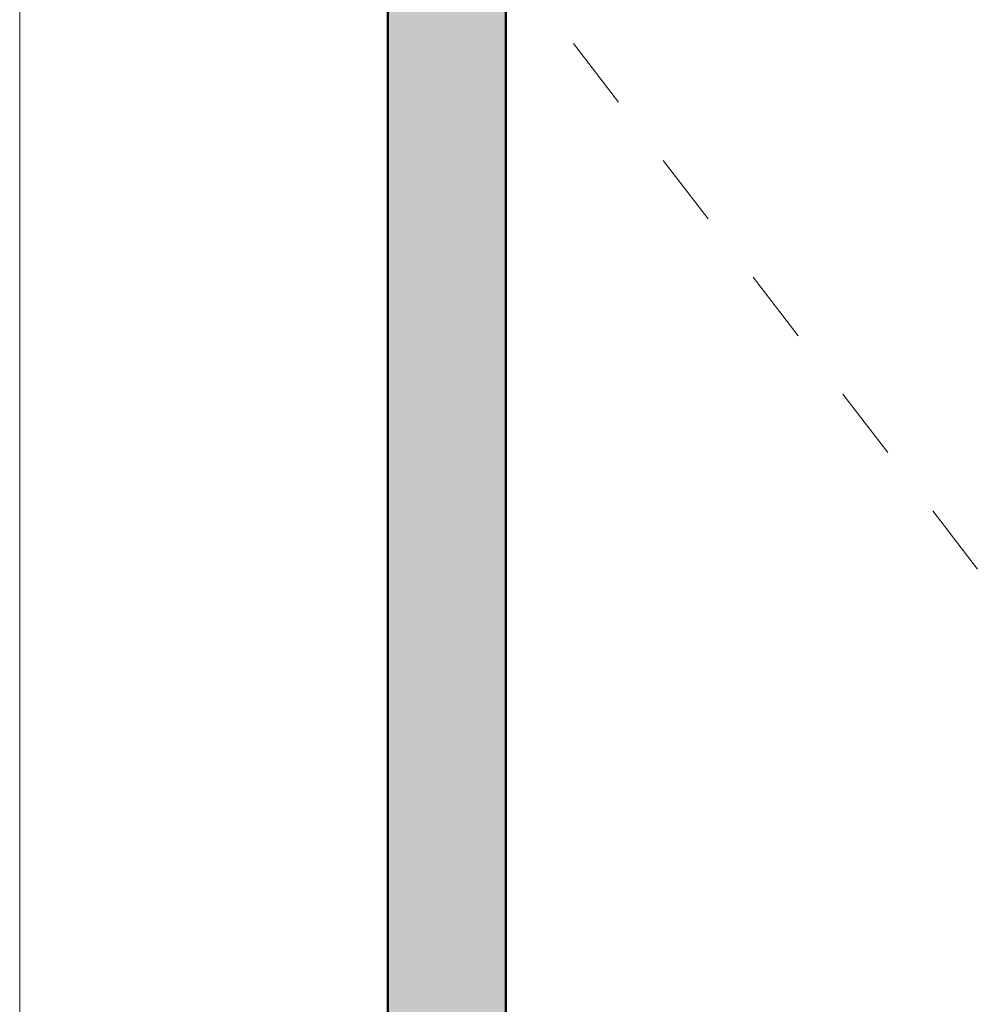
# Model space of a CAD drawing. Header units: metres. Extents: x -8.8 to 33.4, y -18.2 to 5.5.
# Tile 28 of 37: x 2.2 to 3.5, y -16.9 to -15.6. Entities that reach past the tile are written whole.
import ezdxf

# ---------------------------------------------------------------- set-up
doc = ezdxf.new("R2010")
doc.units = ezdxf.units.M
doc.linetypes.add('Projeção', pattern=[0.003969, 0.002381, -0.001587])
doc.layers.add('A-DETL', color=7, linetype='Continuous', lineweight=5, true_color=0x00a600)
doc.layers.add('A-DETL-GENF', color=7, linetype='Continuous', lineweight=5)

msp = doc.modelspace()

# ---------------------------------------------------------------- hatches: boundary and pattern name
at = {"layer": 'A-DETL-GENF', "true_color": 0xb6b6b6}
h = msp.add_hatch(color=253, dxfattribs=at)
h.paths.add_polyline_path([(4.9275, -17.875), (5.0075, -17.875), (5.0075, -16.675), (4.8475, -16.675), (4.8475, -17.875), (4.92, -17.875)])
h.paths.add_polyline_path([(11.5275, -17.375), (11.5275, -16.175), (11.3675, -16.175), (11.3675, -17.375)])
h.paths.add_polyline_path([(2.7352, -17.275), (2.8475, -17.275), (2.8475, -15.525), (2.6875, -15.525), (2.6875, -17.275)])
h.paths.add_polyline_path([(4.8475, -16.425), (5.0075, -16.425), (5.0075, -15.525), (4.8475, -15.525), (4.8475, -16.3965)])
h.paths.add_polyline_path([(10.4175, -15.475), (11.3175, -15.475), (11.3175, -15.315), (10.4175, -15.315)])
h.paths.add_polyline_path([(11.5275, -15.295), (11.5275, -14.515), (11.3675, -14.515), (11.3675, -15.295), (11.4875, -15.295)])
h.paths.add_polyline_path([(7.6374, -15.265), (7.7974, -15.265), (7.7974, -14.365), (7.6374, -14.365), (7.6374, -14.4785)])
h.paths.add_polyline_path([(5.8775, -15.265), (6.0375, -15.265), (6.0375, -14.365), (5.8775, -14.365), (5.8775, -14.4785)])
h.paths.add_polyline_path([(6.9875, -14.275), (6.9875, -14.115), (6.0875, -14.115), (6.0875, -14.275)])
h.paths.add_polyline_path([(9.7474, -11.395), (9.7474, -11.235), (8.2474, -11.235), (8.2474, -11.395), (9.6017, -11.395)])
h.paths.add_polyline_path([(5.3774, -11.395), (5.4275, -11.395), (5.4275, -11.235), (3.9275, -11.235), (3.9275, -11.395), (4.6078, -11.395)])
h.paths.add_polyline_path([(6.4375, -11.395), (7.2375, -11.395), (7.2375, -11.235), (6.4375, -11.235)])

# ---------------------------------------------------------------- linework, layer by layer
at = {"layer": 'A-DETL', "color": 9, "true_color": 0xc0c0c0}
msp.add_line((2.1875, -18.075), (2.1875, -14.815), dxfattribs=at)
at = {"layer": 'A-DETL', "color": 8, "linetype": 'Projeção', "true_color": 0x808080}
msp.add_line((3.7321, -16.625), (2.8475, -15.475), dxfattribs=at)
at = {"layer": 'A-DETL', "color": 7, "lineweight": 50}
for p, q in [((2.6875, -15.525), (2.6875, -17.275)), ((2.8475, -17.275), (2.8475, -15.525))]:
    msp.add_line(p, q, dxfattribs=at)

doc.saveas('drawing.dxf')
